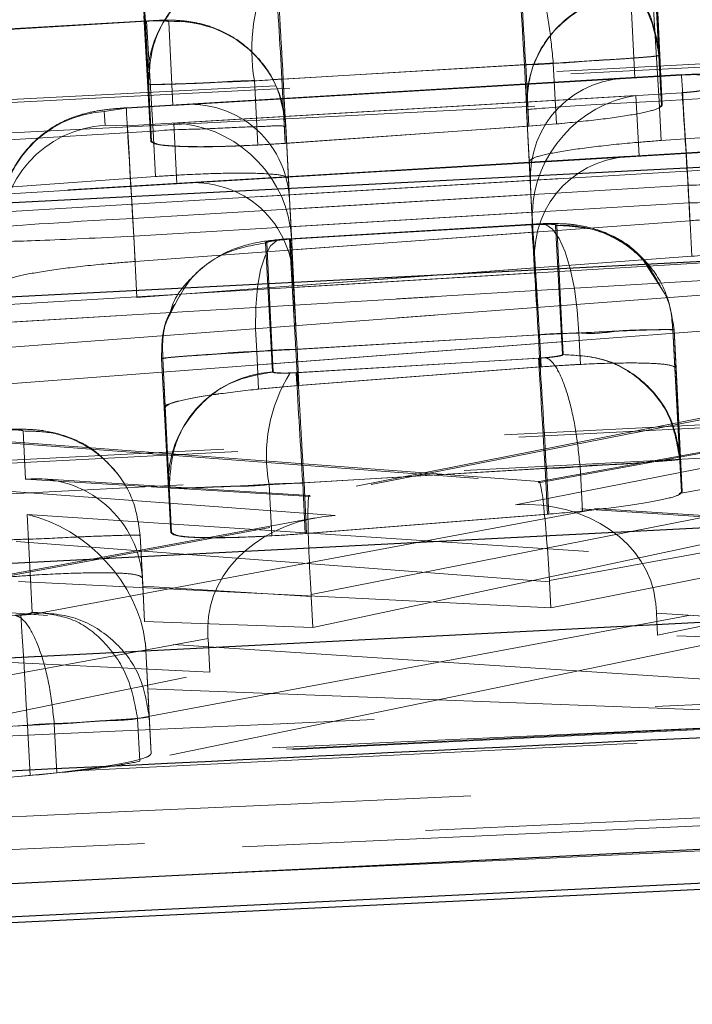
# Model space of a CAD drawing. Header units: millimetres. Extents: x 60 to 406, y 6 to 289.
# Tile 19 of 43: x 160.24 to 161.76, y 266.96 to 269.18. Entities that reach past the tile are written whole.
import ezdxf

# ---------------------------------------------------------------- set-up
doc = ezdxf.new("R2010")
doc.units = ezdxf.units.MM
doc.linetypes.add('HIDDEN', pattern=[1.905, 1.27, -0.635])

msp = doc.modelspace()

# ---------------------------------------------------------------- linework, layer by layer
at = {"color": 7, "linetype": 'HIDDEN', "lineweight": 18}
for p, q in [((161.686554, 269.098577), (161.670972, 269.390081)), ((161.673919, 269.390208), (161.688205, 269.098629)), ((160.516632, 269.325216), (160.532305, 269.033705)), ((160.533951, 269.033847), (160.519575, 269.325432)), ((161.686843, 268.995707), (161.67193, 269.244288)), ((161.692338, 268.986006), (161.677416, 269.264658)), ((161.693988, 268.986073), (161.680362, 269.264815)), ((161.632359, 269.048114), (161.622235, 269.236882)), ((160.529533, 269.176935), (160.177335, 269.155865)), ((160.523701, 269.187627), (160.538925, 268.90487)), ((160.526642, 269.187865), (160.540569, 268.905033)), ((160.529596, 269.175966), (160.177462, 269.154896)), ((160.529596, 269.175966), (160.544419, 268.92737)), ((160.589022, 268.985716), (160.579744, 269.174528)), ((162.723928, 269.127709), (154.30505, 268.695277)), ((161.686551, 269.098637), (161.686554, 269.098577)), ((161.686554, 269.098577), (161.692338, 268.986006)), ((161.688205, 269.098629), (161.688208, 269.098562)), ((161.693993, 268.985999), (161.68821, 269.098555)), ((160.835379, 269.044948), (161.382668, 269.077671)), ((161.385622, 269.077857), (160.838333, 269.045112)), ((161.382668, 269.077671), (161.389801, 268.938852)), ((161.385622, 269.077857), (161.392752, 268.939068)), ((161.447909, 269.081255), (161.447911, 269.081232)), ((161.447911, 269.081232), (161.454961, 268.944007)), ((161.610307, 269.047772), (160.483829, 268.980396)), ((160.483887, 268.979427), (161.632359, 269.048114)), ((161.737494, 269.054403), (160.589022, 268.985716)), ((161.737435, 269.055379), (160.61099, 268.988003)), ((160.835379, 269.044948), (160.842814, 268.900235)), ((160.838333, 269.045119), (160.845766, 268.900436)), ((161.737436, 269.055379), (161.737494, 269.054403)), ((160.532305, 269.033705), (160.538925, 268.90487)), ((160.533949, 269.033884), (160.533951, 269.033847)), ((160.533951, 269.033847), (160.540569, 268.905033)), ((160.77308, 269.041752), (160.780549, 268.896383)), ((161.634492, 269.008336), (160.48593, 268.939641)), ((160.590976, 268.945922), (161.738804, 269.014572)), ((161.641841, 268.871312), (161.634492, 269.008336)), ((162.039714, 269.016807), (161.686843, 268.995707)), ((160.434201, 268.972022), (160.483887, 268.979427)), ((161.686843, 268.995707), (161.691418, 268.906665)), ((161.689075, 268.983272), (161.692338, 268.986006)), ((160.435792, 268.941072), (160.434201, 268.972022)), ((161.387433, 268.975471), (161.393369, 268.85992)), ((161.387433, 268.975471), (161.396376, 268.808705)), ((160.48593, 268.939641), (160.435792, 268.941072)), ((160.597712, 268.808861), (160.590976, 268.945922)), ((160.842814, 268.900235), (161.389801, 268.938852)), ((160.844284, 268.938777), (160.852478, 268.772003)), ((160.844284, 268.938777), (160.850331, 268.821065)), ((160.850331, 268.821065), (160.844284, 268.938777)), ((160.845766, 268.900436), (161.392752, 268.939068)), ((161.389801, 268.938852), (161.474699, 268.946064)), ((161.392752, 268.939068), (161.454961, 268.944007)), ((160.191549, 268.90627), (160.544419, 268.92737)), ((160.544419, 268.92737), (160.549663, 268.825312)), ((162.34553, 268.9134), (160.597712, 268.808861)), ((162.345472, 268.914369), (160.61968, 268.811149)), ((161.691418, 268.906665), (162.044088, 268.931662)), ((161.619789, 268.870969), (159.893963, 268.767749)), ((159.894021, 268.766773), (161.641841, 268.871312)), ((160.196975, 268.744988), (162.346849, 268.87357)), ((162.046666, 268.855614), (159.896066, 268.726987)), ((161.401968, 268.699859), (161.393369, 268.85992)), ((160.549663, 268.825312), (160.197006, 268.800047)), ((160.858235, 268.659947), (160.850331, 268.821065)), ((160.853502, 268.752058), (161.752362, 268.805814)), ((161.752362, 268.805814), (161.756473, 268.725795)), ((161.397614, 268.784602), (160.498755, 268.730846)), ((161.397614, 268.784602), (161.401968, 268.699859)), ((161.754406, 268.766035), (160.854193, 268.71219)), ((161.754406, 268.766035), (161.760604, 268.645411)), ((160.500798, 268.69106), (161.400643, 268.744876)), ((160.853502, 268.752058), (160.858235, 268.659947)), ((160.498755, 268.730846), (160.503737, 268.633847)), ((161.399407, 268.717756), (160.851923, 268.685025)), ((160.851977, 268.684049), (161.399478, 268.716787)), ((161.400739, 268.717845), (160.854196, 268.685152)), ((161.400631, 268.716869), (160.854224, 268.684176)), ((161.756473, 268.725795), (160.858235, 268.659947)), ((161.399478, 268.716787), (161.415252, 268.71751)), ((161.400631, 268.716869), (161.400744, 268.717748)), ((161.400875, 268.724826), (161.405858, 268.631903)), ((161.400875, 268.724826), (161.406303, 268.619177)), ((161.453269, 268.715155), (161.468841, 268.423711)), ((161.470421, 268.423674), (161.456118, 268.715282)), ((160.500798, 268.69106), (160.507926, 268.552353)), ((160.503737, 268.633847), (161.401968, 268.699859)), ((160.856601, 268.688065), (160.861166, 268.595149)), ((160.856601, 268.688065), (160.862217, 268.578758)), ((160.813937, 268.384446), (160.798281, 268.675928)), ((160.801123, 268.676189), (160.815507, 268.384618)), ((160.83931, 268.683081), (160.832267, 268.683535)), ((160.854224, 268.684176), (160.83931, 268.683081)), ((160.866891, 268.435476), (160.851977, 268.684049)), ((160.862191, 268.575211), (162.360398, 268.664812)), ((160.862217, 268.578758), (161.760604, 268.645411)), ((162.362442, 268.625033), (160.211842, 268.496414)), ((161.694061, 268.570696), (161.65032, 268.638191)), ((161.407096, 268.6078), (159.908889, 268.518192)), ((159.910934, 268.478406), (162.061534, 268.607033)), ((161.406303, 268.619177), (160.507926, 268.552353)), ((162.363662, 268.601288), (160.86662, 268.489008)), ((161.411094, 268.529979), (161.406303, 268.619177)), ((161.407096, 268.6078), (161.411094, 268.529979)), ((160.86662, 268.489008), (160.862217, 268.578758)), ((160.862191, 268.575211), (160.86662, 268.489008)), ((159.914091, 268.416953), (161.411094, 268.529979)), ((160.218954, 268.358012), (162.367768, 268.521366)), ((162.067102, 268.498656), (159.918304, 268.33496)), ((161.414194, 268.468198), (160.866891, 268.435476)), ((160.869438, 268.435617), (161.416728, 268.468355)), ((161.414194, 268.468198), (161.417914, 268.395794)), ((161.416741, 268.468347), (161.420459, 268.396002)), ((161.505356, 268.472803), (161.509016, 268.40156)), ((161.717806, 268.479426), (161.717808, 268.479389)), ((161.733382, 268.187915), (161.717806, 268.479426)), ((161.717808, 268.479389), (161.722238, 268.393164)), ((161.720656, 268.479538), (161.734958, 268.187952)), ((161.720656, 268.479531), (161.720656, 268.479538)), ((161.720656, 268.479531), (161.725085, 268.393328)), ((160.778297, 268.430595), (160.78265, 268.345875)), ((160.866891, 268.435476), (160.871083, 268.353892)), ((160.869438, 268.435617), (160.873628, 268.354078)), ((164.508942, 268.405763), (155.41392, 267.937903)), ((160.563478, 268.41451), (160.563476, 268.414547)), ((160.563476, 268.414547), (160.579133, 268.123035)), ((160.563478, 268.41451), (160.569135, 268.30442)), ((160.56632, 268.41477), (160.56632, 268.414785)), ((160.56632, 268.414785), (160.571975, 268.30471)), ((160.580704, 268.123177), (160.56632, 268.41477)), ((160.56632, 268.41477), (160.571975, 268.304695)), ((161.414794, 268.415597), (160.867491, 268.382874)), ((160.87104, 268.383076), (161.417247, 268.415754)), ((161.362646, 268.085045), (163.061754, 268.416827)), ((161.417247, 268.415754), (161.430809, 268.416715)), ((161.509016, 268.40156), (161.417914, 268.395794)), ((160.867491, 268.382874), (160.853816, 268.382211)), ((161.417914, 268.395794), (160.871083, 268.353892)), ((161.420459, 268.396002), (160.873628, 268.354078)), ((161.737197, 268.113663), (161.722238, 268.393164)), ((161.738772, 268.11373), (161.725085, 268.393328)), ((162.249241, 268.372362), (160.897263, 268.106123)), ((162.282676, 268.375655), (160.899236, 268.103217)), ((160.871083, 268.353892), (160.779615, 268.34551)), ((160.873628, 268.354078), (160.78265, 268.345875)), ((160.569135, 268.30442), (160.584336, 268.021789)), ((160.571975, 268.304695), (160.585904, 268.021968)), ((160.256238, 268.142623), (160.250893, 268.251379)), ((161.414454, 268.134032), (162.049475, 268.249882)), ((162.012432, 268.245955), (161.416005, 268.137147)), ((160.01158, 268.239816), (161.414454, 268.134032)), ((161.41614, 268.137154), (160.045245, 268.240531)), ((160.955745, 268.060711), (159.232592, 268.187863)), ((163.285323, 268.179019), (161.679031, 267.865365)), ((161.733378, 268.187975), (161.733382, 268.187915)), ((161.733382, 268.187915), (161.737197, 268.113663)), ((161.734958, 268.187952), (161.734962, 268.187893)), ((161.738776, 268.113663), (161.734963, 268.187878)), ((160.882207, 268.134286), (161.429497, 268.167009)), ((161.432374, 268.167188), (160.885085, 268.134442)), ((161.429497, 268.167009), (161.434808, 268.063647)), ((161.432374, 268.167188), (161.437682, 268.063885)), ((161.508398, 268.171367), (161.5084, 268.171338)), ((161.5084, 268.171338), (161.513568, 268.070755)), ((162.053765, 268.169862), (161.7332, 268.110027)), ((160.899236, 268.103217), (160.256238, 268.142623)), ((160.897388, 268.10613), (160.293551, 268.143137)), ((160.882207, 268.134286), (160.88808, 268.019979)), ((160.885085, 268.13445), (160.890955, 268.020195)), ((160.579133, 268.123035), (160.584336, 268.021789)), ((160.580702, 268.123222), (160.580704, 268.123177)), ((160.580704, 268.123177), (160.585904, 268.021968)), ((160.806167, 268.130419), (160.81211, 268.014726)), ((160.901218, 267.882531), (162.088447, 268.11633)), ((161.68361, 267.790538), (163.288084, 268.127878)), ((161.732008, 268.109237), (161.737197, 268.113663)), ((161.535972, 268.073221), (160.290885, 267.84083)), ((162.777365, 267.995087), (161.362646, 268.085045)), ((162.808098, 267.995996), (161.408447, 268.085)), ((160.910338, 268.05522), (159.528585, 267.799889)), ((159.559177, 267.802638), (160.955745, 268.060711)), ((160.260172, 268.062589), (162.045744, 267.945816)), ((160.27097, 267.84223), (160.260172, 268.062589)), ((160.88808, 268.019979), (161.434808, 268.063647)), ((160.890955, 268.020195), (161.437682, 268.063885)), ((162.091301, 268.060771), (160.905067, 267.80807)), ((161.439428, 267.911201), (160.235544, 268.001978)), ((160.515431, 268.015635), (160.520425, 267.914032)), ((160.515431, 268.01562), (160.515431, 268.015635)), ((160.515431, 268.01562), (160.520335, 267.920164)), ((161.814975, 267.982242), (161.439291, 267.913711)), ((159.039085, 267.928583), (160.667807, 267.80839)), ((160.240171, 267.911946), (161.442469, 267.852028)), ((160.525173, 267.821637), (160.520335, 267.920164)), ((161.439428, 267.911201), (161.442469, 267.852028)), ((161.442469, 267.852028), (161.81782, 267.926862)), ((160.521071, 267.901455), (160.901466, 267.878142)), ((160.521071, 267.901455), (160.525173, 267.821637)), ((160.901466, 267.878142), (160.905067, 267.80807)), ((160.509316, 267.602642), (161.822406, 267.847722)), ((160.24602, 267.836039), (159.601969, 267.797527)), ((160.905067, 267.80807), (160.525173, 267.821637)), ((161.681043, 267.840509), (162.99529, 267.756944)), ((161.681043, 267.840509), (161.68361, 267.790538)), ((165.919522, 267.78498), (156.477682, 267.317181)), ((160.672271, 267.707107), (159.046424, 267.78574)), ((160.668352, 267.783363), (159.37072, 267.543574)), ((160.668352, 267.783363), (160.672271, 267.707107)), ((162.995971, 267.743689), (161.68361, 267.790538)), ((161.825914, 267.776367), (160.514276, 267.50612)), ((161.857268, 267.6867), (160.526728, 267.773715)), ((160.528125, 267.757137), (160.535507, 267.606502)), ((160.528125, 267.757137), (160.532634, 267.669392)), ((159.376025, 267.440316), (160.672271, 267.707107)), ((160.532634, 267.669392), (161.860731, 267.619287)), ((160.539783, 267.523279), (160.532634, 267.669392)), ((160.509312, 267.602739), (160.509316, 267.602642)), ((160.509316, 267.602642), (160.514276, 267.50612)), ((160.535507, 267.606502), (160.53551, 267.606449)), ((160.539787, 267.523219), (160.53551, 267.606442)), ((159.616925, 267.548953), (160.260841, 267.587443)), ((160.260841, 267.587443), (160.266667, 267.47406)), ((160.321315, 267.590624), (160.321315, 267.590609)), ((160.321315, 267.590609), (160.326985, 267.480266)), ((157.353131, 267.174755), (165.820293, 267.564592)), ((157.353131, 267.174755), (165.820293, 267.564592)), ((165.821178, 267.547389), (157.35407, 267.156472)), ((160.266667, 267.47406), (159.623576, 267.419514)), ((160.238815, 267.471668), (160.326985, 267.480266))]:
    msp.add_line(p, q, dxfattribs=at)
at = {"color": 7, "linetype": 'Continuous', "lineweight": 25}
msp.add_line((156.413063, 266.957936), (166.451302, 267.443289), dxfattribs=at)
at = {"color": 7, "linetype": 'HIDDEN', "lineweight": 18, "flags": 128}
for points in [[(161.382668, 269.077671), (161.379942, 269.123656), (161.37731, 269.168061), (161.374864, 269.209375), (161.372686, 269.246173), (161.370852, 269.277212), (161.369423, 269.301412), (161.368451, 269.317952), (161.367966, 269.326259)], [(162.755648, 269.122426), (162.019784, 269.084622), (159.076331, 268.933428), (154.3368, 268.689958)], [(162.755648, 269.122426), (162.019784, 269.084622), (159.076331, 268.933428), (154.3368, 268.689958)], [(154.430277, 268.626106), (155.166141, 268.663918), (158.109594, 268.815142), (162.906125, 269.06157)], [(154.430277, 268.626106), (155.166141, 268.663918), (158.109594, 268.815142), (162.906125, 269.06157)], [(161.752362, 268.805814), (161.749288, 268.857201), (161.746347, 268.906382), (161.743663, 268.951257), (161.741351, 268.989903), (161.739513, 269.020652), (161.738224, 269.042199), (161.737541, 269.053605), (161.737494, 269.054403)], [(160.483887, 268.979427), (160.483936, 268.97863), (160.484617, 268.967216), (160.485906, 268.945669), (160.487745, 268.91492), (160.490056, 268.876282), (160.49274, 268.831407), (160.495681, 268.782226), (160.498755, 268.730846)], [(160.500798, 268.69106), (160.498049, 268.737038), (160.495393, 268.781443), (160.492923, 268.822757), (160.490721, 268.859555), (160.488864, 268.890587), (160.487417, 268.914786), (160.486428, 268.931327), (160.48593, 268.939641)], [(161.415252, 268.71751), (161.430839, 268.717435), (161.446395, 268.706736), (161.461255, 268.68586), (161.474784, 268.655707), (161.486402, 268.617568), (161.495613, 268.573065), (161.502022, 268.524115), (161.505356, 268.472803)], [(160.832267, 268.683535), (160.823763, 268.681158), (160.809509, 268.668761), (160.797154, 268.646394), (160.787224, 268.615027), (160.780139, 268.575979), (160.776201, 268.530917), (160.775578, 268.481766), (160.778297, 268.430595)], [(164.540671, 268.40048), (163.804809, 268.362624), (160.861364, 268.211198), (155.445672, 267.932591)], [(164.540671, 268.40048), (163.804809, 268.362624), (160.861364, 268.211198), (155.445672, 267.932591)], [(161.429497, 268.167009), (161.42677, 268.212986), (161.424138, 268.257399), (161.421692, 268.298713), (161.419514, 268.335511), (161.41768, 268.36655), (161.416252, 268.39075), (161.415279, 268.40729), (161.414794, 268.415597)], [(155.539151, 267.868747), (156.275011, 267.906603), (159.218456, 268.058044), (164.691149, 268.339609)], [(155.539151, 267.868747), (156.275011, 267.906603), (159.218456, 268.058044), (164.691149, 268.339609)], [(160.260841, 267.587443), (160.258092, 267.633428), (160.255439, 267.677833), (160.252973, 267.719147), (160.250777, 267.755953), (160.248929, 267.786984), (160.24749, 267.811184), (160.24651, 267.827724), (160.24602, 267.836039)], [(165.933084, 267.783788), (165.196992, 267.747273), (162.252616, 267.601346), (156.489853, 267.316413)], [(165.933084, 267.783788), (165.196992, 267.747273), (162.252616, 267.601346), (156.489853, 267.316413)], [(156.563157, 267.297884), (157.299272, 267.333997), (160.243729, 267.478627), (165.999964, 267.762085)], [(156.563157, 267.297884), (157.299272, 267.333997), (160.243729, 267.478627), (165.999964, 267.762085)]]:
    msp.add_lwpolyline(points, dxfattribs=at)
at = {"color": 7, "linetype": 'Continuous', "lineweight": 25, "flags": 128}
for points in [[(154.16299, 268.45551), (154.898856, 268.493299), (157.842315, 268.644479), (162.581857, 268.887897)], [(163.063669, 268.699293), (162.327804, 268.661489), (159.384343, 268.510242), (154.587799, 268.263784)], [(155.271878, 267.698129), (156.007742, 267.735978), (158.951191, 267.887388), (164.366892, 268.165958)], [(164.848713, 267.977332), (164.112851, 267.939475), (161.1694, 267.78802), (155.696697, 267.506425)], [(156.330261, 267.036502), (157.054856, 267.072541), (159.998931, 267.219116), (165.772494, 267.507185)], [(166.172398, 267.44612), (165.441433, 267.410298), (162.497298, 267.266159), (156.736452, 266.9849)]]:
    msp.add_lwpolyline(points, dxfattribs=at)
at = {"color": 7, "linetype": 'HIDDEN', "lineweight": 18}
for centre, radius, start, end in [((44.773407, 262.151357), 116.817743, 3.39924502, 3.52138606), ((160.781514, 269.046019), 0.249513, 93.309736, 182.828761), ((161.177998, 269.111406), 0.410865, 153.774386, 189.760573), ((340.043098, 279.811901), 179.530872, 183.35877174, 183.43824649), ((161.636638, 268.98779), 0.249509, 93.30909, 182.829859), ((160.595108, 268.925471), 0.249531, 3.056707, 93.529946), ((135.998342, 267.273994), 25.799244, 3.3154231, 3.8684694), ((160.448603, 268.722928), 0.24951, 93.309072, 182.829651), ((160.450187, 268.691985), 0.249503, 93.307449, 182.831274), ((244.115562, 273.488644), 82.853613, 183.30171017, 183.47391773), ((124.992097, 266.364339), 35.937081, 3.3041443, 3.701173), ((88.170155, 263.833547), 73.39028, 3.38524205, 3.57965678), ((160.828343, 268.135349), 0.249514, 93.309974, 182.828749), ((161.153199, 268.195151), 0.353018, 148.002117, 190.565986), ((283.418971, 275.512887), 122.758715, 183.32969989, 183.44592802)]:
    msp.add_arc(centre, radius, start, end, dxfattribs=at)
for centre, major_axis, ratio, start_param, end_param in [((161.385168, 269.082783), (0.305443, 0.016164), 0.01617095, 4.71301831, 4.91841771), ((161.647227, 268.799533), (0.1945, -0.173621), 0.91538181, 2.31511384, 3.87752196), ((161.64936, 268.759752), (0.173715, 0.194606), 0.91538181, 0.8326149, 2.31511384), ((160.603889, 268.737131), (0.174186, 0.194255), 0.91537876, 5.53888526, 7.11803478), ((161.687016, 268.991284), (0.299583, 0.015813), 0.01475509, 1.57059437, 3.14177058), ((160.605845, 268.69734), (0.194072, -0.174023), 0.91537876, 0.83484948, 2.31734841), ((161.656709, 268.622729), (0.1945, -0.173621), 0.91538181, 2.31511384, 3.87752196), ((160.612578, 268.56028), (0.174186, 0.194255), 0.91537876, 5.53888526, 7.11803478), ((161.397664, 268.784607), (-0.012829, 0.249679), 0.00019859, 1.4741124, 1.570798), ((160.853452, 268.752058), (-0.012829, 0.249679), 0.00019859, 4.71239065, 4.79233485), ((161.650545, 268.737652), (0.013441, -0.250618), 0.99610417, 4.63022767, 4.71013686), ((160.498982, 268.726423), (0.299583, 0.015813), 0.01475509, 1.57077566, 3.14157198), ((160.606931, 268.675233), (0.012316, -0.250675), 0.99610388, 1.57304836, 1.66969895), ((160.500572, 268.695478), (0.299583, 0.015813), 0.01475509, 3.14157198, 4.71236831), ((161.414608, 268.463714), (0.300409, 0.015863), 0.01495806, 1.263129, 1.57138407), ((160.869247, 268.431229), (0.298905, 0.015773), 0.01458764, 1.56938612, 1.87920442), ((161.431799, 268.172169), (0.306122, 0.016205), 0.01633156, 4.71340174, 4.96443491), ((160.271106, 267.894044), (0.180111, 0.177944), 0.97147333, 5.56953907, 7.14868872), ((160.88214, 268.139202), (0.305085, 0.016143), 0.01608608, 4.45986413, 4.71175587), ((161.429322, 267.885453), (-0.013249, 0.251704), 0.04566672, 4.82248017, 6.43847997), ((160.914103, 267.854638), (-0.016778, 0.251493), 0.0439248, 6.12791911, 7.73990442), ((161.377513, 267.836462), (0.302336, 0.019579), 0.82194884, 0.03757008, 1.56674358), ((160.275039, 267.814004), (-0.20087, 0.204179), 0.75659415, 3.91356957, 5.42668132), ((160.970613, 267.812126), (0.302508, 0.016513), 0.82197805, 1.57507532, 3.09026243), ((160.522158, 267.878658), (-0.012902, 0.25126), 0.00033116, 4.80322319, 4.85361918), ((161.282442, 267.896528), (-0.006025, 0.250675), 0.62789117, 4.75585887, 4.7658814), ((160.755864, 267.864335), (-0.007291, 0.250568), 0.58262093, 4.75055583, 4.76811615), ((161.534017, 267.826511), (-0.007076, 0.250589), 0.58828407, 4.75165408, 4.85142585), ((160.816088, 267.783571), (-0.019485, 0.250146), 0.58768878, 1.42576473, 1.52588916), ((160.276919, 267.775649), (0.189164, -0.187922), 0.88224668, 0.77087423, 0.83691102), ((160.233076, 267.590343), (0.301281, 0.015915), 0.0151709, 4.71118037, 5.00884918)]:
    msp.add_ellipse(centre, major_axis=major_axis, ratio=ratio, start_param=start_param, end_param=end_param, dxfattribs=at)
for points, knots in [([(161.422014, 269.334373), (161.45511, 269.332559), (161.521303, 269.328931), (161.607532, 269.275807), (161.670098, 269.196333), (161.681066, 269.131202), (161.686551, 269.098637)], [0, 0, 0, 0, 0.249996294, 0.499996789, 0.749997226, 1, 1, 1, 1]), ([(161.688205, 269.098629), (161.682727, 269.131194), (161.671772, 269.196323), (161.60921, 269.275803), (161.522969, 269.328916), (161.456769, 269.332539), (161.423668, 269.334351)], [0, 0, 0, 0, 0.25000737, 0.50000371, 0.75000149, 1, 1, 1, 1]), ([(161.447909, 269.081255), (161.445171, 269.109253), (161.439695, 269.165251), (161.425036, 269.239386), (161.407587, 269.295465), (161.39414, 269.317846), (161.385588, 269.325303), (161.383157, 269.326426), (161.381533, 269.327176)], [0, 0, 0, 0, 0.22691642, 0.45384264, 0.68077561, 0.90768996, 0.938319, 1, 1, 1, 1]), ([(160.768754, 269.29528), (160.736451, 269.28964), (160.671847, 269.278361), (160.593044, 269.216553), (160.540104, 269.131696), (160.536001, 269.066487), (160.533949, 269.033884)], [0, 0, 0, 0, 0.2499999, 0.49999742, 0.7500083, 1, 1, 1, 1]), ([(160.83832, 269.045119), (160.836546, 269.075984), (160.832998, 269.137713), (160.828458, 269.217135), (160.825165, 269.275604), (160.824578, 269.287698), (160.824284, 269.293745)], [0, 0, 0, 0, 0.24999895, 0.5000055, 0.75000067, 1, 1, 1, 1]), ([(161.671876, 269.245257), (161.662456, 269.244591), (161.637459, 269.242824), (161.601644, 269.238216), (161.553397, 269.226495), (161.494682, 269.198586), (161.437671, 269.146355), (161.392959, 269.068079), (161.389392, 269.007625), (161.387462, 268.974912)], [0, 0, 0, 0, 0.06315547, 0.16758456, 0.26963726, 0.41124276, 0.5982861, 0.78262511, 1, 1, 1, 1]), ([(160.579744, 269.174528), (160.579522, 269.174814), (160.578931, 269.175572), (160.573141, 269.176466), (160.561642, 269.176944), (160.546435, 269.176799), (160.535112, 269.176239), (160.529596, 269.175966)], [0, 0, 0, 0, 0.13049371, 0.34617983, 0.56584178, 0.78852469, 1, 1, 1, 1]), ([(160.844239, 268.938762), (160.838866, 268.971378), (160.82949, 269.028289), (160.784245, 269.093319), (160.736941, 269.134384), (160.689991, 269.159083), (160.647416, 269.172031), (160.609387, 269.177355), (160.573842, 269.17894), (160.545423, 269.177225), (160.529641, 269.176272)], [0, 0, 0, 0, 0.217734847, 0.379922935, 0.51642655, 0.633287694, 0.731722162, 0.813427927, 0.89639079, 1, 1, 1, 1]), ([(161.382668, 269.077671), (161.382689, 269.077671), (161.416698, 269.07767), (161.484498, 269.084051), (161.57415, 269.088518), (161.642873, 269.093735), (161.679462, 269.096662), (161.686551, 269.098637), (161.686551, 269.098637), (161.686551, 269.098637)], [0, 0, 0, 0, 0.00012713, 0.21427006, 0.42473246, 0.63498317, 0.84797224, 0.99996088, 1, 1, 1, 1]), ([(161.688208, 269.098562), (161.688208, 269.098562), (161.688209, 269.098562), (161.683545, 269.097091), (161.656584, 269.094794), (161.600102, 269.090174), (161.523954, 269.086503), (161.470249, 269.081232), (161.44793, 269.081232), (161.447911, 269.081232)], [0, 0, 0, 0, 0.00014444, 0.15296788, 0.3415865, 0.58997345, 0.83473935, 0.99985748, 1, 1, 1, 1]), ([(160.83832, 269.045119), (160.838304, 269.045119), (160.830747, 269.04512), (160.789633, 269.041715), (160.715418, 269.039295), (160.628544, 269.035168), (160.566618, 269.033294), (160.537661, 269.033011), (160.534933, 269.033653), (160.533949, 269.033884)], [0, 0, 0, 0, 0.00009977, 0.04762165, 0.25976833, 0.47259023, 0.68852547, 0.88778306, 1, 1, 1, 1]), ([(162.052152, 268.817579), (162.046694, 268.850251), (162.037184, 268.907176), (161.991801, 268.972119), (161.94448, 269.013057), (161.897542, 269.03765), (161.854997, 269.050541), (161.816962, 269.055813), (161.781488, 269.057383), (161.753137, 269.05566), (161.737476, 269.054708)], [0, 0, 0, 0, 0.21833501, 0.38040535, 0.51686992, 0.63369659, 0.73206745, 0.81376689, 0.89712413, 1, 1, 1, 1]), ([(161.787633, 269.052965), (161.787411, 269.05325), (161.78682, 269.054009), (161.781045, 269.054903), (161.769554, 269.05538), (161.754339, 269.055235), (161.74301, 269.054675), (161.737494, 269.054403)], [0, 0, 0, 0, 0.130179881, 0.345796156, 0.565495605, 0.788441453, 1, 1, 1, 1]), ([(160.532305, 269.033705), (160.532305, 269.033705), (160.532304, 269.033705), (160.544169, 269.032356), (160.595596, 269.034229), (160.674967, 269.036264), (160.739873, 269.041752), (160.773061, 269.041752), (160.77308, 269.041752)], [0, 0, 0, 0, 0.00014463, 0.24827481, 0.5009912, 0.75406212, 0.99985507, 1, 1, 1, 1]), ([(161.738804, 269.014572), (161.744564, 269.014968), (161.756082, 269.015761), (161.771372, 269.017461), (161.782798, 269.019296), (161.788523, 269.020871), (161.789034, 269.021705), (161.789224, 269.022015)], [0, 0, 0, 0, 0.21894122, 0.43786724, 0.65667146, 0.87267361, 1, 1, 1, 1]), ([(160.483829, 268.980396), (160.474409, 268.979727), (160.449411, 268.977953), (160.4136, 268.97335), (160.365376, 268.961637), (160.306735, 268.933773), (160.249769, 268.881635), (160.20506, 268.803554), (160.201385, 268.743221), (160.199398, 268.710611)], [0, 0, 0, 0, 0.0632404, 0.16781628, 0.26995122, 0.41158502, 0.59850497, 0.78299012, 1, 1, 1, 1]), ([(161.454961, 268.944007), (161.487692, 268.9472), (161.553153, 268.953586), (161.630346, 268.964972), (161.684051, 268.97647), (161.690641, 268.982838), (161.693988, 268.986073)], [0, 0, 0, 0, 0.24787078, 0.49572931, 0.74383446, 1, 1, 1, 1]), ([(160.544419, 268.92737), (160.544439, 268.927373), (160.577743, 268.931537), (160.64614, 268.931376), (160.736567, 268.937076), (160.80535, 268.938238), (160.83861, 268.941821), (160.844285, 268.936226), (160.844284, 268.938775), (160.844284, 268.938777)], [0, 0, 0, 0, 0.00012805, 0.21464691, 0.4327911, 0.65160854, 0.86865221, 0.99987195, 1, 1, 1, 1]), ([(160.538925, 268.90487), (160.542443, 268.90216), (160.54948, 268.896742), (160.602598, 268.892682), (160.680575, 268.892034), (160.746994, 268.894923), (160.780549, 268.896383)], [0, 0, 0, 0, 0.24930112, 0.49865183, 0.74672363, 1, 1, 1, 1]), ([(160.540569, 268.905033), (160.544136, 268.902335), (160.55127, 268.896939), (160.604382, 268.892843), (160.682155, 268.892429), (160.767601, 268.895364), (160.823739, 268.899007), (160.845766, 268.900436)], [0, 0, 0, 0, 0.21552632, 0.43107411, 0.64622119, 0.86118287, 1, 1, 1, 1]), ([(161.393369, 268.85992), (161.396547, 268.863031), (161.402904, 268.869252), (161.454447, 268.880614), (161.530559, 268.891793), (161.614533, 268.900791), (161.6698, 268.905014), (161.691418, 268.906665)], [0, 0, 0, 0, 0.21570051, 0.43140237, 0.6469671, 0.86191289, 1, 1, 1, 1]), ([(160.850331, 268.821065), (160.846876, 268.823708), (160.839965, 268.828995), (160.787867, 268.832977), (160.711477, 268.833339), (160.627189, 268.830402), (160.571647, 268.826756), (160.549663, 268.825312)], [0, 0, 0, 0, 0.21509206, 0.43020149, 0.64490801, 0.85944679, 1, 1, 1, 1]), ([(161.752362, 268.805814), (161.752382, 268.805814), (161.785927, 268.805813), (161.853995, 268.81184), (161.944601, 268.81481), (162.013325, 268.817476), (162.04651, 268.818236), (162.052173, 268.817213), (162.052172, 268.817213), (162.052172, 268.817213)], [0, 0, 0, 0, 0.00012914, 0.21468516, 0.43310362, 0.65208368, 0.86907101, 0.99986893, 1, 1, 1, 1]), ([(162.053763, 268.786264), (162.052519, 268.7859), (162.049191, 268.784926), (162.014393, 268.781922), (161.945978, 268.776865), (161.855743, 268.772382), (161.788075, 268.766035), (161.754426, 268.766035), (161.754406, 268.766035)], [0, 0, 0, 0, 0.13105083, 0.35067631, 0.5690283, 0.78471229, 0.9998709, 1, 1, 1, 1]), ([(162.057046, 268.722345), (162.053587, 268.724947), (162.046669, 268.730151), (161.994576, 268.733945), (161.918201, 268.734112), (161.833951, 268.731005), (161.77844, 268.727272), (161.756473, 268.725795)], [0, 0, 0, 0, 0.21511293, 0.43024644, 0.64495005, 0.8594997, 1, 1, 1, 1]), ([(161.672156, 268.6149), (161.656431, 268.633227), (161.627094, 268.667419), (161.567628, 268.700563), (161.511622, 268.715944), (161.461134, 268.719776), (161.422264, 268.719184), (161.394112, 268.71747), (161.385337, 268.716936)], [0, 0, 0, 0, 0.2198153, 0.41010472, 0.62316133, 0.74347722, 0.92003881, 1, 1, 1, 1]), ([(161.456118, 268.715282), (161.455877, 268.715596), (161.455233, 268.716431), (161.448985, 268.717419), (161.438965, 268.717842), (161.426537, 268.717882), (161.414413, 268.7176), (161.404366, 268.717067), (161.400631, 268.716869)], [0, 0, 0, 0, 0.128887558, 0.343226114, 0.557510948, 0.651140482, 0.870306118, 1, 1, 1, 1]), ([(161.400744, 268.717748), (161.400748, 268.71778), (161.400845, 268.718559), (161.401487, 268.711884), (161.403464, 268.684178), (161.407096, 268.627181), (161.41169, 268.552554), (161.415048, 268.496422), (161.416728, 268.468355)], [0, 0, 0, 0, 0.00574494, 0.14125823, 0.35593934, 0.57062336, 0.78530954, 1, 1, 1, 1]), ([(161.458999, 268.718843), (161.458132, 268.718905), (161.442507, 268.720015), (161.426042, 268.719198), (161.410489, 268.718426)], [0, 0, 0, 0, 0.05545761, 1, 1, 1, 1]), ([(161.453269, 268.715155), (161.470305, 268.715149), (161.517547, 268.715132), (161.589908, 268.689292), (161.6572, 268.638265), (161.682072, 268.59194), (161.693626, 268.57042)], [0, 0, 0, 0, 0.17087334, 0.47384862, 0.75558691, 1, 1, 1, 1]), ([(161.720656, 268.479538), (161.716455, 268.507357), (161.708055, 268.562995), (161.661227, 268.635302), (161.608651, 268.677269), (161.540851, 268.710125), (161.493162, 268.713028), (161.456118, 268.715282)], [0, 0, 0, 0, 0.21377564, 0.42755102, 0.64131819, 0.72137914, 1, 1, 1, 1]), ([(161.760604, 268.645411), (161.794345, 268.648198), (161.861825, 268.653773), (161.951414, 268.664806), (162.018807, 268.676245), (162.053948, 268.685969), (162.057265, 268.690899), (162.058563, 268.692826)], [0, 0, 0, 0, 0.215126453, 0.430234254, 0.645788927, 0.861507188, 1, 1, 1, 1]), ([(160.801123, 268.676189), (160.769003, 268.670493), (160.704764, 268.659101), (160.624322, 268.598986), (160.596131, 268.541873), (160.582337, 268.51393)], [0, 0, 0, 0, 0.33806069, 0.67613244, 1, 1, 1, 1]), ([(160.844357, 268.684601), (160.822901, 268.682681), (160.777663, 268.678633), (160.702171, 268.656363), (160.63283, 268.603862), (160.589973, 268.550656), (160.583199, 268.517671), (160.582423, 268.513893)], [0, 0, 0, 0, 0.20415166, 0.43043442, 0.70393652, 0.96608561, 1, 1, 1, 1]), ([(160.798281, 268.675928), (160.798577, 268.676332), (160.799298, 268.677313), (160.806107, 268.679107), (160.818406, 268.68105), (160.834293, 268.682828), (160.846136, 268.683646), (160.851977, 268.684049)], [0, 0, 0, 0, 0.15255576, 0.37120227, 0.58495561, 0.79529081, 1, 1, 1, 1]), ([(160.83931, 268.683081), (160.83353, 268.682512), (160.821971, 268.681374), (160.809176, 268.679363), (160.802091, 268.677549), (160.801404, 268.676584), (160.801123, 268.676189)], [0, 0, 0, 0, 0.27169524, 0.54343514, 0.81307685, 1, 1, 1, 1]), ([(160.854329, 268.685159), (160.852464, 268.685046), (160.84496, 268.684589), (160.837561, 268.683975), (160.832002, 268.683513)], [0, 0, 0, 0, 0.248600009, 1, 1, 1, 1]), ([(160.205804, 268.585947), (160.208988, 268.589107), (160.215356, 268.595427), (160.266918, 268.607035), (160.343053, 268.618512), (160.426982, 268.627771), (160.482188, 268.632141), (160.503737, 268.633847)], [0, 0, 0, 0, 0.21578495, 0.43157451, 0.64724757, 0.86230599, 1, 1, 1, 1]), ([(161.693626, 268.57042), (161.695652, 268.567316), (161.712983, 268.540769), (161.715544, 268.508193), (161.717806, 268.479426)], [0, 0, 0, 0, 0.11693319, 1, 1, 1, 1]), ([(160.563476, 268.414547), (160.563804, 268.443093), (160.564304, 268.486648), (160.585435, 268.52416), (160.592716, 268.537087)], [0, 0, 0, 0, 0.65541961, 1, 1, 1, 1]), ([(160.582337, 268.51393), (160.581636, 268.512769), (160.564228, 268.483959), (160.565296, 268.448661), (160.56632, 268.414785)], [0, 0, 0, 0, 0.04030746, 1, 1, 1, 1]), ([(161.416742, 268.46834), (161.416762, 268.468343), (161.437519, 268.470938), (161.492747, 268.471089), (161.558784, 268.475463), (161.626427, 268.478068), (161.681932, 268.479965), (161.714952, 268.480686), (161.720656, 268.479531), (161.720656, 268.479531), (161.720656, 268.479531)], [0, 0, 0, 0, 0.00012612, 0.13176812, 0.3465755, 0.43943324, 0.6541186, 0.87046545, 0.99987485, 1, 1, 1, 1]), ([(161.717808, 268.479389), (161.717808, 268.479389), (161.717808, 268.479389), (161.709643, 268.480795), (161.670057, 268.478888), (161.599253, 268.479754), (161.537817, 268.468612), (161.505375, 268.4728), (161.505356, 268.472803)], [0, 0, 0, 0, 0.00015556, 0.20854684, 0.47029056, 0.73348302, 0.99984188, 1, 1, 1, 1]), ([(160.866891, 268.435476), (160.866871, 268.435476), (160.832827, 268.435476), (160.764961, 268.429072), (160.675269, 268.424607), (160.606616, 268.419377), (160.570355, 268.416475), (160.563477, 268.414509), (160.563478, 268.41451), (160.563478, 268.41451)], [0, 0, 0, 0, 0.00012518, 0.21449586, 0.42536513, 0.63616278, 0.84964487, 0.99987482, 1, 1, 1, 1]), ([(160.56632, 268.414785), (160.56632, 268.414785), (160.56632, 268.414785), (160.573333, 268.416652), (160.611529, 268.420026), (160.68372, 268.424026), (160.745541, 268.430596), (160.778278, 268.430595), (160.778297, 268.430595)], [0, 0, 0, 0, 0.00011183, 0.19027256, 0.46264009, 0.73270051, 0.99984538, 1, 1, 1, 1]), ([(161.468841, 268.423711), (161.468531, 268.423307), (161.467779, 268.422327), (161.460939, 268.420543), (161.448665, 268.418603), (161.432711, 268.416826), (161.420768, 268.416007), (161.414794, 268.415597)], [0, 0, 0, 0, 0.15229595, 0.36997375, 0.58242446, 0.79113761, 1, 1, 1, 1]), ([(161.430809, 268.416715), (161.434657, 268.417062), (161.444202, 268.417924), (161.457122, 268.419602), (161.465352, 268.421212), (161.469726, 268.422597), (161.470159, 268.423267), (161.470421, 268.423674)], [0, 0, 0, 0, 0.17369861, 0.43092313, 0.68827165, 0.81107858, 1, 1, 1, 1]), ([(161.468841, 268.423711), (161.501937, 268.421893), (161.568128, 268.418258), (161.654362, 268.365147), (161.716926, 268.28567), (161.727894, 268.22054), (161.733378, 268.187975)], [0, 0, 0, 0, 0.25000186, 0.49999367, 0.74999595, 1, 1, 1, 1]), ([(161.734958, 268.187952), (161.72948, 268.220517), (161.718526, 268.285646), (161.655963, 268.365126), (161.569723, 268.418239), (161.503522, 268.421862), (161.470421, 268.423674)], [0, 0, 0, 0, 0.25000708, 0.50000326, 0.75000111, 1, 1, 1, 1]), ([(161.725085, 268.393328), (161.721549, 268.395976), (161.714477, 268.401274), (161.661446, 268.404993), (161.583738, 268.404917), (161.498426, 268.401485), (161.442397, 268.397545), (161.420459, 268.396002)], [0, 0, 0, 0, 0.21568991, 0.43140337, 0.6466198, 0.86163561, 1, 1, 1, 1]), ([(161.508398, 268.171367), (161.50544, 268.199353), (161.499524, 268.255322), (161.482669, 268.329334), (161.462177, 268.385248), (161.446026, 268.407616), (161.435687, 268.414928), (161.432717, 268.416016), (161.430809, 268.416715)], [0, 0, 0, 0, 0.22672689, 0.45344213, 0.68016539, 0.90688556, 0.9401956, 1, 1, 1, 1]), ([(160.815507, 268.384618), (160.783205, 268.378975), (160.718602, 268.36769), (160.639801, 268.305885), (160.586857, 268.221032), (160.582753, 268.155825), (160.580702, 268.123222)], [0, 0, 0, 0, 0.250006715, 0.500007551, 0.750004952, 1, 1, 1, 1]), ([(160.853816, 268.382211), (160.849033, 268.382075), (160.838486, 268.381775), (160.825353, 268.382031), (160.81583, 268.382915), (160.814567, 268.383936), (160.813937, 268.384446)], [0, 0, 0, 0, 0.21469989, 0.47348859, 0.73712847, 1, 1, 1, 1]), ([(160.815507, 268.384618), (160.8157, 268.384349), (160.816238, 268.3836), (160.821472, 268.382631), (160.832719, 268.382026), (160.848647, 268.382068), (160.862228, 268.382574), (160.869749, 268.383002), (160.87104, 268.383076)], [0, 0, 0, 0, 0.11017131, 0.30764101, 0.52268822, 0.73767462, 0.9549823, 1, 1, 1, 1]), ([(160.885085, 268.134442), (160.88331, 268.165309), (160.879761, 268.227042), (160.875219, 268.306465), (160.871923, 268.364935), (160.871334, 268.377029), (160.87104, 268.383076)], [0, 0, 0, 0, 0.25001088, 0.50001026, 0.74999828, 1, 1, 1, 1]), ([(160.691712, 268.334818), (160.688637, 268.334437), (160.655644, 268.330345), (160.611612, 268.321756), (160.573959, 268.311656), (160.570506, 268.306476), (160.569135, 268.30442)], [0, 0, 0, 0, 0.03705747, 0.39769587, 0.76091439, 1, 1, 1, 1]), ([(160.78265, 268.345875), (160.750992, 268.342266), (160.687679, 268.335049), (160.617508, 268.322924), (160.577716, 268.312413), (160.573679, 268.306986), (160.571975, 268.304695)], [0, 0, 0, 0, 0.26795701, 0.53590294, 0.80407671, 1, 1, 1, 1]), ([(160.466563, 268.151437), (160.450863, 268.169677), (160.421535, 268.20375), (160.36214, 268.236753), (160.306152, 268.25206), (160.255559, 268.255885), (160.216645, 268.255252), (160.188548, 268.253544), (160.180015, 268.253026)], [0, 0, 0, 0, 0.21939692, 0.40984148, 0.62295005, 0.7435188, 0.92211315, 1, 1, 1, 1]), ([(160.250893, 268.251379), (160.250647, 268.25169), (160.24999, 268.252521), (160.243744, 268.253509), (160.233704, 268.253931), (160.22126, 268.253972), (160.209122, 268.253689), (160.199066, 268.253157), (160.195328, 268.252959)], [0, 0, 0, 0, 0.12826911, 0.34285447, 0.55735233, 0.65107403, 0.87027825, 1, 1, 1, 1]), ([(160.250893, 268.251379), (160.273603, 268.250939), (160.320965, 268.25002), (160.392424, 268.222178), (160.455975, 268.171415), (160.502836, 268.099088), (160.511233, 268.043453), (160.515431, 268.015635)], [0, 0, 0, 0, 0.17233559, 0.3593945, 0.572927, 0.78646204, 1, 1, 1, 1]), ([(161.429497, 268.167009), (161.429517, 268.167009), (161.463535, 268.167008), (161.531316, 268.173388), (161.620958, 268.177846), (161.689708, 268.183079), (161.726304, 268.185995), (161.733379, 268.187975), (161.733378, 268.187975), (161.733378, 268.187975)], [0, 0, 0, 0, 0.00012518, 0.21432331, 0.42462609, 0.63492251, 0.84816709, 0.99996479, 1, 1, 1, 1]), ([(161.734962, 268.187893), (161.734962, 268.187893), (161.734962, 268.187893), (161.729965, 268.186511), (161.705524, 268.184227), (161.658435, 268.18093), (161.584833, 268.17472), (161.530969, 268.17425), (161.508419, 268.17134), (161.5084, 268.171338)], [0, 0, 0, 0, 0.00014956, 0.18831127, 0.31271439, 0.56991284, 0.82332658, 0.9998492, 1, 1, 1, 1]), ([(160.88507, 268.134457), (160.885055, 268.134455), (160.87757, 268.133232), (160.836184, 268.13367), (160.762302, 268.12758), (160.675359, 268.124793), (160.613458, 268.122563), (160.584443, 268.122347), (160.581695, 268.122989), (160.580702, 268.123222)], [0, 0, 0, 0, 0.000097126, 0.047790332, 0.259524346, 0.472387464, 0.688236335, 0.887365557, 1, 1, 1, 1]), ([(160.579133, 268.123035), (160.579133, 268.123035), (160.579132, 268.123036), (160.59099, 268.121847), (160.642463, 268.122985), (160.718119, 268.127486), (160.778162, 268.126805), (160.806147, 268.130416), (160.806167, 268.130419)], [0, 0, 0, 0, 0.00014973, 0.25687981, 0.51863671, 0.78049268, 0.99984903, 1, 1, 1, 1]), ([(161.513568, 268.070755), (161.545776, 268.074339), (161.610191, 268.081508), (161.684047, 268.093683), (161.731009, 268.105003), (161.736284, 268.110933), (161.738772, 268.11373)], [0, 0, 0, 0, 0.25679548, 0.51357723, 0.77066069, 1, 1, 1, 1]), ([(161.434808, 268.063647), (161.469934, 268.066489), (161.507212, 268.069505), (161.538399, 268.073525), (161.5402, 268.073757)], [0, 0, 0, 0, 0.94227369, 1, 1, 1, 1]), ([(160.584336, 268.021789), (160.587848, 268.019113), (160.594874, 268.013759), (160.647901, 268.010196), (160.722303, 268.010275), (160.78338, 268.013302), (160.81211, 268.014726)], [0, 0, 0, 0, 0.25785152, 0.51575603, 0.77221808, 1, 1, 1, 1]), ([(160.585904, 268.021968), (160.589472, 268.019306), (160.596608, 268.013982), (160.649679, 268.010374), (160.727371, 268.010673), (160.812759, 268.014406), (160.868879, 268.018561), (160.890955, 268.020195)], [0, 0, 0, 0, 0.215527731, 0.431079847, 0.646056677, 0.86077181, 1, 1, 1, 1]), ([(160.211431, 268.00443), (160.211451, 268.004432), (160.232211, 268.006949), (160.28742, 268.00724), (160.353483, 268.011548), (160.42116, 268.014159), (160.476674, 268.016067), (160.509708, 268.016773), (160.515432, 268.01562), (160.515431, 268.01562), (160.515431, 268.01562)], [0, 0, 0, 0, 0.00012997, 0.13169383, 0.34648126, 0.43940774, 0.65417327, 0.8703478, 0.99987488, 1, 1, 1, 1]), ([(160.520335, 267.920164), (160.516793, 267.922833), (160.509708, 267.928172), (160.456659, 267.93176), (160.378948, 267.93143), (160.293642, 267.927671), (160.237622, 267.923487), (160.215674, 267.921847)], [0, 0, 0, 0, 0.21572513, 0.43147427, 0.6466447, 0.86155728, 1, 1, 1, 1]), ([(160.233304, 267.835436), (160.237279, 267.83581), (160.246873, 267.836714), (160.259309, 267.838434), (160.269156, 267.840452), (160.270353, 267.841626), (160.27097, 267.84223)], [0, 0, 0, 0, 0.18764274, 0.45288978, 0.71822184, 1, 1, 1, 1]), ([(160.321323, 267.590624), (160.318161, 267.618589), (160.311838, 267.674519), (160.292955, 267.748492), (160.269358, 267.804687), (160.248361, 267.830183), (160.236464, 267.834333), (160.233304, 267.835436)], [0, 0, 0, 0, 0.22653108, 0.45307536, 0.67962017, 0.91490173, 1, 1, 1, 1]), ([(160.290885, 267.84083), (160.290749, 267.840805), (160.28691, 267.840105), (160.27754, 267.83874), (160.261632, 267.837097), (160.250666, 267.836354), (160.24602, 267.836039)], [0, 0, 0, 0, 0.0132868, 0.37456572, 0.7350155, 1, 1, 1, 1]), ([(160.535507, 267.606502), (160.530029, 267.639067), (160.519075, 267.704197), (160.456509, 267.783673), (160.370274, 267.836798), (160.304071, 267.84042), (160.27097, 267.84223)], [0, 0, 0, 0, 0.25000154, 0.49999666, 0.74999882, 1, 1, 1, 1]), ([(160.509312, 267.602739), (160.50341, 267.634218), (160.491606, 267.69718), (160.439292, 267.775474), (160.36967, 267.830067), (160.317147, 267.837242), (160.290885, 267.84083)], [0, 0, 0, 0, 0.24998486, 0.49999803, 0.75000115, 1, 1, 1, 1]), ([(157.871877, 267.456276), (157.994574, 267.461848), (158.608058, 267.489711), (161.212402, 267.608127), (163.69399, 267.721785), (165.684804, 267.812965)], [0, 0, 0, 0, 0.04711235, 0.23556158, 1, 1, 1, 1]), ([(165.888394, 267.770563), (165.765703, 267.764886), (165.152249, 267.736496), (162.575729, 267.617412), (159.876438, 267.493134), (157.66789, 267.391915), (157.422453, 267.380667)], [0, 0, 0, 0, 0.04347755, 0.21738763, 0.91302786, 1, 1, 1, 1]), ([(165.888394, 267.770563), (165.765703, 267.764886), (165.152249, 267.736496), (162.575729, 267.617412), (159.876438, 267.493134), (157.66789, 267.391915), (157.422453, 267.380667)], [0, 0, 0, 0, 0.04347755, 0.21738763, 0.91302786, 1, 1, 1, 1]), ([(165.694743, 267.748033), (163.875087, 267.660207), (160.47627, 267.496162), (157.076321, 267.332571), (155.496634, 267.256563)], [0, 0, 0, 0, 0.53537917, 1, 1, 1, 1]), ([(158.090334, 267.284331), (158.158308, 267.287405), (158.717043, 267.312677), (161.182182, 267.424349), (163.579298, 267.533717), (165.485659, 267.620695)], [0, 0, 0, 0, 0.02757406, 0.22665587, 1, 1, 1, 1]), ([(160.260841, 267.587443), (160.260861, 267.587445), (160.287635, 267.590793), (160.349195, 267.590835), (160.438175, 267.59928), (160.488519, 267.59836), (160.5093, 267.602737), (160.509312, 267.602739)], [0, 0, 0, 0, 0.000207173, 0.279181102, 0.632751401, 0.999791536, 1, 1, 1, 1]), ([(160.53551, 267.606449), (160.53551, 267.606449), (160.535512, 267.60645), (160.522769, 267.603986), (160.46895, 267.599653), (160.397659, 267.595996), (160.344279, 267.590609), (160.321335, 267.590609), (160.321315, 267.590609)], [0, 0, 0, 0, 0.00015475, 0.28386083, 0.55004558, 0.81222987, 0.99984248, 1, 1, 1, 1]), ([(156.796369, 267.070499), (158.70133, 267.159574), (161.987338, 267.313224), (165.274502, 267.46816), (166.656035, 267.533277)], [0, 0, 0, 0, 0.57971881, 1, 1, 1, 1]), ([(156.796369, 267.070499), (158.70133, 267.159574), (161.987338, 267.313224), (165.274502, 267.46816), (166.656035, 267.533277)], [0, 0, 0, 0, 0.57971881, 1, 1, 1, 1]), ([(160.326985, 267.480266), (160.358664, 267.484093), (160.422019, 267.491745), (160.492707, 267.504361), (160.533762, 267.515313), (160.537964, 267.520872), (160.539783, 267.523279)], [0, 0, 0, 0, 0.265586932, 0.531161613, 0.797036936, 1, 1, 1, 1]), ([(160.514276, 267.50612), (160.49797, 267.503043), (160.459767, 267.495834), (160.374192, 267.484179), (160.303198, 267.477498), (160.266667, 267.47406)], [0, 0, 0, 0, 0.26551933, 0.62207119, 1, 1, 1, 1])]:
    msp.add_open_spline(points, degree=3, knots=knots, dxfattribs=at)
at = {"color": 7, "linetype": 'Continuous', "lineweight": 25}
msp.add_open_spline([(165.694743, 267.748033), (163.875087, 267.660207), (160.47627, 267.496162), (157.076321, 267.332571), (155.496634, 267.256563)], degree=3, knots=[0, 0, 0, 0, 0.53537917, 1, 1, 1, 1], dxfattribs=at)

doc.saveas('drawing.dxf')
